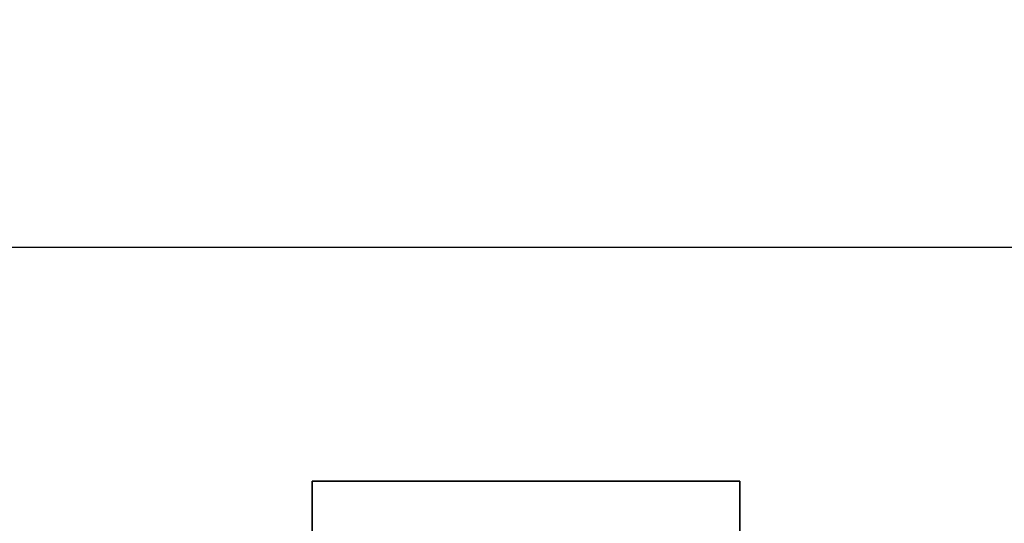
# Model space of a CAD drawing. Header units: millimetres. Extents: x 60394 to 199354, y 20895 to 166073.
# Tile 120 of 256: x 94974 to 97379, y 28581 to 29812. Entities that reach past the tile are written whole.
import ezdxf

# ---------------------------------------------------------------- set-up
doc = ezdxf.new("R2010")
doc.units = ezdxf.units.MM
for name, color, linetype, lineweight in [('UT_POPIS - OBECNĚ', 7, 'Continuous', 5), ('UT_POTRUBI - PŘÍVOD', 1, 'Continuous', 35), ('UT_SCHÉMA_PŘÍVOD', 10, 'Continuous', 35)]:
    doc.layers.add(name, color=color, linetype=linetype, lineweight=lineweight)
doc.styles.add('ISO 2.5', font='isocp.shx', dxfattribs={"width": 0.8, "height": 2.5})

msp = doc.modelspace()

# ---------------------------------------------------------------- linework, layer by layer
msp.add_line((64740.6, 29255.4), (199354.4, 29255.4))
at = {"layer": 'UT_POTRUBI - PŘÍVOD', "ltscale": 0.5}
for p, q in [((95688.6, 28297), (95688.6, 28683.9)), ((95688.6, 28683.9), (96733.3, 28683.9))]:
    msp.add_line(p, q, dxfattribs=at)
at = {"layer": 'UT_SCHÉMA_PŘÍVOD'}
msp.add_line((96733.3, 26815), (96733.3, 28683.9), dxfattribs=at)

# ---------------------------------------------------------------- texts
at = {"layer": 'UT_POPIS - OBECNĚ', "style": 'ISO 2.5', "width": 0.8}
msp.add_text('pa = 1,4 BAR       [počáteční tlak soustavy]', height=125, dxfattribs=at).set_placement((92373, 29661.6))

doc.saveas('drawing.dxf')
